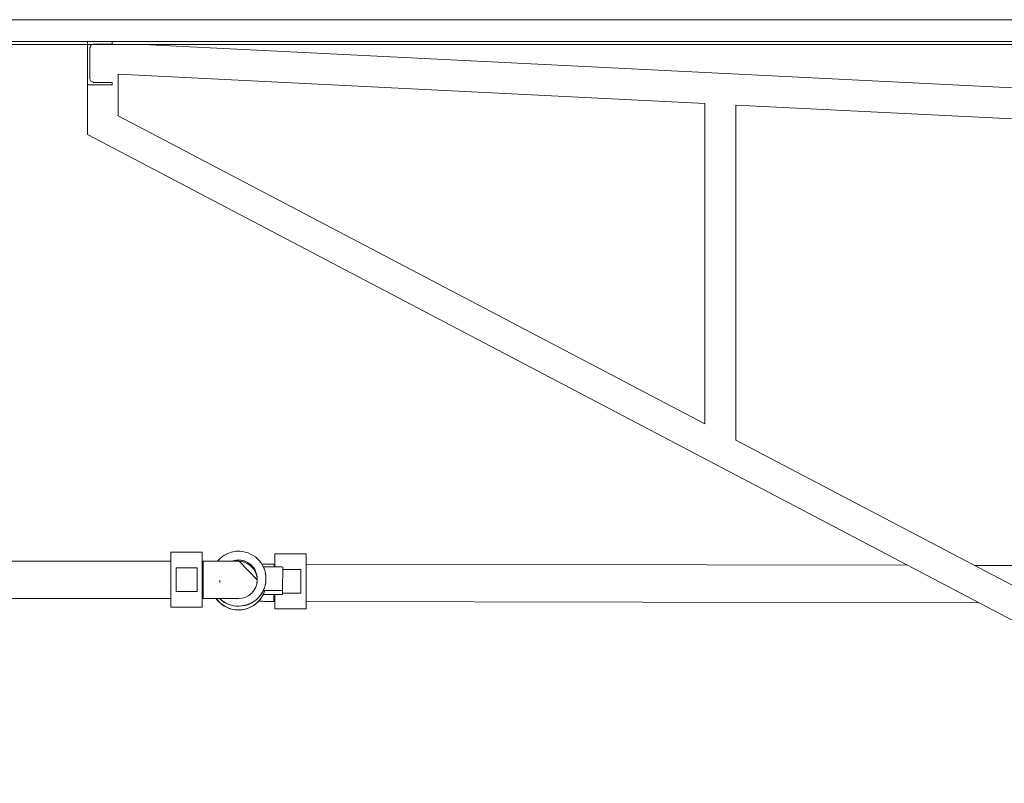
# Model space of a CAD drawing. Header units: millimetres. Extents: x 101535 to 192135, y -3968 to 17259.
# Tile 37 of 92: x 119474 to 121069, y 12800 to 14036. Entities that reach past the tile are written whole.
import ezdxf

# ---------------------------------------------------------------- set-up
doc = ezdxf.new("R2010")
doc.units = ezdxf.units.MM
for name, pattern in [('IMPORT-11108-COL-C310_XMODEL$0$HIDDEN', [9.525, 6.35, -3.175]), ('IMPORT-Kropki i Kreski _4_', [1828.8, 914.4, -457.2, 0, -457.2]), ('IMPORT-Kropkowana', [1612.899976, 0, -1612.899976])]:
    doc.linetypes.add(name, pattern=pattern)
for name, color, linetype, lineweight in [('2_barierki_K_IR', 7, 'Continuous', 9), ('2_belki_K_IR', 7, 'Continuous', 9), ('2_schody stalowe rzut_K_IR', 7, 'Continuous', 9), ('2_schody_K_IR', 7, 'Continuous', 9), ('2_stropy_K_IR', 7, 'Continuous', 9), ('2_słupy_K_IR', 7, 'Continuous', 9), ('2_ściana dekoracyjna 3', 7, 'Continuous', 9), ('2_ściany_K_IR', 7, 'Continuous', 9), ('3_oświetlenie_K_IR', 7, 'Continuous', 9), ('4_osie_ISTN', 7, 'Continuous', 9), ('A-GENM', 7, 'Continuous', 18), ('P-PIPE', 7, 'Continuous', 18)]:
    doc.layers.add(name, color=color, linetype=linetype, lineweight=lineweight)
doc.layers.add('rzut płyty_dwg', color=7, linetype='Continuous', lineweight=9, true_color=0x767676)

# ---------------------------------------------------------------- blocks, each defined once
blk = doc.blocks.new('Bezpośredni kształt - IR 026-25_3D1_2025_09_11-304393-Przekrój 5')
at = {"layer": 'A-GENM', "lineweight": 9}
for p, q in [((-42506.2, 13989.8), (-42506.2, 14000)), ((-42472, 14000), (-42506.2, 14000)), ((-42506.2, 13989.8), (-42506.2, 14000)), ((-42506.2, 14000), (-42472, 14000)), ((-42472, 14000), (-42466.2, 14000)), ((-42472, 14000), (-42466.2, 14000)), ((-42466.2, 13998.3), (-42466.2, 14000)), ((-42466.2, 14000), (-42466.2, 13998.3)), ((-42466.2, 13998), (-42466.2, 13998.3)), ((-42466.2, 13998.3), (-42466.2, 13998)), ((-42466.2, 13996.3), (-42466.2, 13998)), ((-42466.2, 13998), (-42466.2, 13996.3)), ((-42506.2, 13989.8), (-42506.2, 13930)), ((-42506.2, 13930), (-42506.2, 13989.8)), ((-42501.9, 13990.6), (-42502.2, 13990)), ((-42501.9, 13990.6), (-42502.2, 13990)), ((-42502.2, 13947.3), (-42502.2, 13990)), ((-42502.2, 13990), (-42502.2, 13947.3)), ((-42501.9, 13990.6), (-42500.4, 13994.2)), ((-42500.4, 13994.2), (-42501.9, 13990.6)), ((-42499.8, 13994.5), (-42500.4, 13994.2)), ((-42499.8, 13994.5), (-42500.4, 13994.2)), ((-42499.8, 13994.5), (-42496.2, 13996)), ((-42496.2, 13996), (-42499.8, 13994.5)), ((-42491.8, 13996), (-42496.2, 13996)), ((-42491.8, 13996), (-42496.2, 13996)), ((-42491.8, 13996), (-42466.2, 13996)), ((-42466.2, 13996), (-42491.8, 13996)), ((-42466.2, 13996.3), (-42466.2, 13996)), ((-42466.2, 13996.3), (-42466.2, 13996)), ((-42416.1, 13995.5), (-40506.1, 13900)), ((-42416.1, 13995.5), (-40506.1, 13900)), ((-42502.2, 13947.3), (-42502.2, 13940)), ((-42502.2, 13947.3), (-42502.2, 13940)), ((-42500.7, 13936.4), (-42502.2, 13940)), ((-42502.2, 13940), (-42500.7, 13936.4)), ((-42500.7, 13936.4), (-42500.4, 13935.8)), ((-42500.7, 13936.4), (-42500.4, 13935.8)), ((-42496.8, 13934.3), (-42500.4, 13935.8)), ((-42500.4, 13935.8), (-42496.8, 13934.3)), ((-42496.8, 13934.3), (-42496.2, 13934)), ((-42496.8, 13934.3), (-42496.2, 13934)), ((-42470.6, 13934), (-42496.2, 13934)), ((-42496.2, 13934), (-42470.6, 13934)), ((-42470.6, 13934), (-42466.2, 13934)), ((-42470.6, 13934), (-42466.2, 13934)), ((-42466.2, 13930.6), (-42466.2, 13934)), ((-42466.2, 13934), (-42466.2, 13930.6)), ((-42456.2, 13880.2), (-42456.2, 13947.4)), ((-42456.2, 13947.4), (-41506.2, 13899.9)), ((-42456.2, 13880.2), (-42456.2, 13947.4)), ((-42456.2, 13947.4), (-41506.2, 13899.9)), ((-42506.2, 13850), (-42506.2, 13930)), ((-42506.2, 13930), (-42506.2, 13850)), ((-42500.4, 13930), (-42506.2, 13930)), ((-42500.4, 13930), (-42506.2, 13930)), ((-42500.4, 13930), (-42466.2, 13930)), ((-42466.2, 13930), (-42500.4, 13930)), ((-42466.2, 13930.6), (-42466.2, 13930)), ((-42466.2, 13930.6), (-42466.2, 13930)), ((-41506.2, 13381.5), (-41506.2, 13899.9)), ((-41506.2, 13899.9), (-41506.2, 13381.5)), ((-41456.2, 13355.2), (-41456.2, 13897.4)), ((-41456.2, 13897.4), (-40506.1, 13849.9)), ((-40506.1, 13849.9), (-41456.2, 13897.4)), ((-41456.2, 13355.2), (-41456.2, 13897.4)), ((-41506.2, 13381.5), (-42456.2, 13880.2)), ((-41506.2, 13381.5), (-42456.2, 13880.2)), ((-42506.2, 13850), (-40506.1, 12800)), ((-40506.1, 12800), (-42506.2, 13850)), ((-41456.2, 13355.2), (-40506.1, 12856.5)), ((-40506.1, 12856.5), (-41456.2, 13355.2))]:
    blk.add_line(p, q, dxfattribs=at)
blk = doc.blocks.new('Bezpośredni kształt - CONCRETE_SLAB-304394-Przekrój 5')
blk.add_blockref('Bezpośredni kształt - IR 026-25_3D1_2025_09_11-304393-Przekrój 5', (0, 0))
blk = doc.blocks.new('Bezpośredni kształt - P2-305378-Przekrój 5')
at = {"layer": 'A-GENM', "lineweight": 9}
for p, q in [((-43740.6, 14035.5), (-43740.6, 13995.5)), ((-40506.6, 14035.5), (-43740.6, 14035.5)), ((-40506.6, 13995.5), (-40506.6, 14035.5)), ((-43740.6, 13995.5), (-40506.6, 13995.5))]:
    blk.add_line(p, q, dxfattribs=at)
blk = doc.blocks.new('IR 026-25_3D1_2025_09_11_ifc-2-Przekrój 5')
at = {"layer": 'A-GENM', "lineweight": 9}
for name in ['Bezpośredni kształt - CONCRETE_SLAB-304394-Przekrój 5', 'Bezpośredni kształt - P2-305378-Przekrój 5']:
    blk.add_blockref(name, (0, 0), dxfattribs=at)
blk = doc.blocks.new('Elbow - Grooved - Standard-2299042-Przekrój 5')
at = {"layer": 'P-PIPE', "color": 5, "lineweight": 9, "true_color": 0x0000ff}
for p, q in [((-42318.8, 13159.4), (-42320.1, 13159.4)), ((-42318.9, 13129.3), (-42318.8, 13159.4)), ((-42318.8, 13159.4), (-42318.9, 13129.3)), ((-42318.9, 13099.1), (-42318.9, 13129.3)), ((-42318.9, 13129.3), (-42318.9, 13099.1)), ((-42231.3, 13128.9), (-42231.3, 13129)), ((-42320.2, 13099.1), (-42318.9, 13099.1))]:
    blk.add_line(p, q, dxfattribs=at)
at = {"layer": 'P-PIPE', "color": 5, "lineweight": 9, "true_color": 0x0000ff, "flags": 128}
for points in [[(-42231.3, 13129), (-42260, 13159.1), (-42260.9, 13159.2), (-42261.3, 13159.2), (-42261.8, 13159.2), (-42262.3, 13159.2), (-42262.8, 13159.2), (-42263.4, 13159.2), (-42264.2, 13159.2), (-42264.9, 13159.2), (-42265.8, 13159.2), (-42266.8, 13159.2), (-42267.8, 13159.2), (-42268.9, 13159.2), (-42270.1, 13159.2), (-42271.4, 13159.2), (-42272.7, 13159.3), (-42274.1, 13159.3), (-42275.6, 13159.3), (-42277.2, 13159.3), (-42278.8, 13159.3), (-42280.5, 13159.3), (-42282.2, 13159.3), (-42284, 13159.3), (-42285.9, 13159.3), (-42287.8, 13159.3), (-42289.7, 13159.3), (-42291.7, 13159.3), (-42293.8, 13159.3), (-42295.9, 13159.3), (-42298, 13159.3), (-42300.2, 13159.3), (-42302.3, 13159.4), (-42304.6, 13159.4), (-42306.8, 13159.4), (-42309.1, 13159.4), (-42311.3, 13159.4), (-42313.6, 13159.4), (-42315.9, 13159.4), (-42318.2, 13159.4), (-42318.8, 13159.4)], [(-42262.4, 13098.9), (-42262.5, 13098.9), (-42262.8, 13098.9), (-42263.2, 13098.9), (-42263.7, 13098.9), (-42264.3, 13098.9), (-42265, 13098.9), (-42265.8, 13098.9), (-42266.7, 13098.9), (-42267.7, 13098.9), (-42268.7, 13098.9), (-42269.9, 13098.9), (-42271.1, 13098.9), (-42272.4, 13098.9), (-42273.7, 13098.9), (-42275.2, 13098.9), (-42276.7, 13098.9), (-42278.3, 13099), (-42279.9, 13099), (-42281.6, 13099), (-42283.4, 13099), (-42285.2, 13099), (-42287.1, 13099), (-42289, 13099), (-42291, 13099), (-42293, 13099), (-42295.1, 13099), (-42297.2, 13099), (-42299.3, 13099), (-42301.5, 13099), (-42303.7, 13099), (-42305.9, 13099), (-42308.2, 13099), (-42310.4, 13099), (-42312.7, 13099.1), (-42315, 13099.1), (-42317.3, 13099.1), (-42318.9, 13099.1)]]:
    blk.add_lwpolyline(points, dxfattribs=at)
at = {"layer": 'P-PIPE', "color": 5, "lineweight": 9, "true_color": 0x0000ff}
for start_param, end_param in [(1.568792, 1.624205), (1.568792, 1.624205), (0.282422, 1.568792), (0.282422, 1.568792), (6.281181, 6.542981), (6.281181, 6.542981), (4.710385, 6.281181), (4.710385, 6.281181), (4.642529, 4.710385), (4.642529, 4.710385)]:
    blk.add_ellipse((-42261.5, 13129), major_axis=(30.2, 0), ratio=0.999998, start_param=start_param, end_param=end_param, dxfattribs=at)
blk = doc.blocks.new('Victaulic-EU-FP-FireLock EZ Rigid Coupling Style 009N1 - Standard-V57-Przekrój 5')
at = {"layer": 'P-PIPE', "color": 5, "lineweight": 9, "true_color": 0x0000ff}
for p, q in [((-42370.9, 13173.8), (-42371, 13129.4)), ((-42320.1, 13173.7), (-42370.9, 13173.8)), ((-42320.2, 13129.3), (-42320.1, 13173.7)), ((-42362.4, 13148.5), (-42362.5, 13110.4)), ((-42328.7, 13110.3), (-42328.6, 13148.4)), ((-42371, 13129.4), (-42371, 13084.9)), ((-42320.2, 13084.8), (-42320.2, 13129.3)), ((-42360.3, 13110.3), (-42330.9, 13110.3)), ((-42371, 13084.9), (-42320.2, 13084.8))]:
    blk.add_line(p, q, dxfattribs=at)
for centre in [(-42345.5, 13148.4), (-42345.6, 13110.3)]:
    blk.add_ellipse(centre, major_axis=(-16.9, 0), ratio=0.002, start_param=3.141593, end_param=6.283185, dxfattribs=at)
blk = doc.blocks.new('Victaulic-EU-FP-FireLock EZ Rigid Coupling Style 009N1 - Standard-V58-Przekrój 5')
at = {"layer": 'P-PIPE', "color": 5, "lineweight": 9, "true_color": 0x0000ff}
for p, q in [((-42221.3, 13150), (-42206.9, 13150)), ((-42190, 13111.8), (-42189.9, 13149.9)), ((-42217, 13131), (-42217, 13131.1)), ((-42206.9, 13111.9), (-42221.4, 13111.9)), ((-42221.4, 13111.9), (-42206.9, 13111.8))]:
    blk.add_line(p, q, dxfattribs=at)
for centre, major_axis, ratio, start_param, end_param in [((-42261.5, 13131.1), (44.5, 0), 0.999998, 6.281181, 8.714436), ((-42261.5, 13131.1), (30.2, 0), 0.999998, 6.281181, 8.200965), ((-42261.5, 13131), (30.2, 0), 0.999998, 1.853332, 1.909016), ((-42261.5, 13131), (30.2, 0), 0.999998, 1.306993, 1.830592), ((-42261.5, 13131), (30.2, 0), 0.999998, 0.521595, 1.287177), ((-42261.5, 13131.1), (44.5, 0), 0.999998, 0.322447, 0.440907), ((-42261.5, 13131.1), (44.5, 0), 0.999998, 0, 0.219452), ((-42206.9, 13150), (-16.9, 0), 0.002, 3.141597, 4.712393), ((-42261.5, 13131.1), (44.5, 0), 0.999998, 3.951853, 6.281181), ((-42261.5, 13131.1), (44.5, 0), 0.999998, 6.059726, 6.281181), ((-42261.5, 13131), (44.5, 0), 0.999998, 3.948081, 5.757583), ((-42261.5, 13131.1), (44.4, 0), 0.999998, 5.83827, 5.961561), ((-42206.9, 13111.9), (-16.9, 0), 0.002, 3.141597, 4.712393), ((-42206.9, 13111.9), (-16.9, 0), 0.002, 1.5708, 2.356198)]:
    blk.add_ellipse(centre, major_axis=major_axis, ratio=ratio, start_param=start_param, end_param=end_param, dxfattribs=at)
blk = doc.blocks.new('Elbow - Grooved - Standard-2161836-Przekrój 5')
at = {"layer": 'P-PIPE', "color": 5, "lineweight": 9, "true_color": 0x0000ff}
for p, q in [((-42202.7, 13154.7), (-42204, 13154.7)), ((-42204, 13154.7), (-42204, 13150.7)), ((-42204, 13150.7), (-42204, 13154.7)), ((-42204.1, 13105.5), (-42204.1, 13094.4)), ((-42204.1, 13094.4), (-42204.1, 13105.5)), ((-42204.1, 13094.4), (-42202.9, 13094.4))]:
    blk.add_line(p, q, dxfattribs=at)
at = {"layer": 'P-PIPE', "color": 5, "lineweight": 9, "true_color": 0x0000ff, "flags": 128}
for points in [[(-42223.6, 13154.8), (-42221.5, 13154.8), (-42219.3, 13154.8), (-42217, 13154.8), (-42214.8, 13154.8), (-42212.5, 13154.8), (-42210.3, 13154.8), (-42208, 13154.7), (-42205.7, 13154.7), (-42204, 13154.7)], [(-42229.2, 13094.5), (-42227.1, 13094.5), (-42225, 13094.5), (-42222.8, 13094.5), (-42220.6, 13094.4), (-42218.4, 13094.4), (-42216.2, 13094.4), (-42213.9, 13094.4), (-42211.6, 13094.4), (-42209.3, 13094.4), (-42207.1, 13094.4), (-42204.8, 13094.4), (-42204.1, 13094.4)]]:
    blk.add_lwpolyline(points, dxfattribs=at)
blk = doc.blocks.new('Victaulic-EU-FP-FireLock EZ Rigid Coupling Style 009N1 - Standard-V59-Przekrój 5')
at = {"layer": 'P-PIPE', "color": 5, "lineweight": 9, "true_color": 0x0000ff}
for p, q in [((-42207, 13105.7), (-42221.4, 13105.7)), ((-42221.4, 13105.6), (-42207, 13105.6)), ((-42190, 13105.6), (-42190, 13111.8))]:
    blk.add_line(p, q, dxfattribs=at)
for centre, major_axis, ratio, start_param, end_param in [((-42261.5, 13124.8), (44.4, 0), 0.999998, 3.765566, 5.987184), ((-42261.5, 13124.8), (44.5, 0), 0.999998, 5.838274, 5.961565), ((-42207, 13105.6), (-16.9, 0), 0.002, 3.141597, 4.712393), ((-42207, 13105.6), (-16.9, 0), 0.002, 1.5708, 2.356198), ((-42261.5, 13124.7), (44.5, 0), 0.999998, 3.761892, 3.924991), ((-42261.5, 13124.7), (44.4, 0), 0.999998, 3.940345, 5.757587)]:
    blk.add_ellipse(centre, major_axis=major_axis, ratio=ratio, start_param=start_param, end_param=end_param, dxfattribs=at)
blk = doc.blocks.new('Victaulic-EU-FP-FireLock EZ Rigid Coupling Style 009N1 - Standard-V60-Przekrój 5')
at = {"layer": 'P-PIPE', "color": 5, "lineweight": 9, "true_color": 0x0000ff}
for p, q in [((-42202.7, 13171.2), (-42202.8, 13150.1)), ((-42151.9, 13171.1), (-42202.7, 13171.2)), ((-42152, 13126.8), (-42151.9, 13171.1)), ((-42160.5, 13107.8), (-42160.4, 13145.9)), ((-42152.1, 13082.2), (-42152, 13126.8)), ((-42190, 13107.8), (-42162.8, 13107.7)), ((-42202.8, 13104.6), (-42202.9, 13082.3)), ((-42202.9, 13082.3), (-42152.1, 13082.2))]:
    blk.add_line(p, q, dxfattribs=at)
for centre in [(-42177.4, 13145.9), (-42177.4, 13107.8)]:
    blk.add_ellipse(centre, major_axis=(-16.9, 0), ratio=0.002, start_param=3.141593, end_param=5.497787, dxfattribs=at)
blk = doc.blocks.new('rzut płyty_dwg-2316949-Przekrój 5')
at = {"layer": '2_barierki_K_IR', "color": 254, "lineweight": 13, "true_color": 0xcccccc}
for p, q in [((-42466.6, 14000), (-42466.6, 14000)), ((-42466.6, 14000), (-42416.6, 14000)), ((-42416.6, 14000), (-42466.6, 14000)), ((-42416.6, 14000), (-42416.6, 14000))]:
    blk.add_line(p, q, dxfattribs=at)
at = {"layer": '2_barierki_K_IR', "color": 254, "lineweight": 13, "true_color": 0xcccccc, "flags": 128}
for points in [[(-45716.6, 14000), (-42441.6, 14000), (-42416.6, 14000)], [(-42416.6, 14000), (-42441.6, 14000), (-45666.6, 14000)]]:
    blk.add_lwpolyline(points, dxfattribs=at)
at = {"layer": '2_belki_K_IR', "color": 254, "true_color": 0xcccccc}
for p, q in [((-45766.6, 14000), (-42366.6, 14000)), ((-42366.6, 14000), (-45766.6, 14000)), ((-45766.6, 14000), (-42366.6, 14000)), ((-42366.6, 14000), (-45766.6, 14000)), ((-45766.6, 14000), (-42366.6, 14000)), ((-42366.6, 14000), (-45766.6, 14000)), ((-45766.6, 14000), (-42366.6, 14000)), ((-42366.6, 14000), (-45766.6, 14000))]:
    blk.add_line(p, q, dxfattribs=at)
at = {"layer": '2_schody stalowe rzut_K_IR', "color": 254, "lineweight": 13, "true_color": 0xcccccc}
for p, q in [((-41024.2, 14000), (-44216.6, 14000)), ((-43726.8, 14000), (-41026.8, 14000)), ((-41026.8, 14000), (-43726.8, 14000)), ((-43726.8, 14000), (-41026.8, 14000)), ((-41026.8, 14000), (-43726.8, 14000)), ((-42826.8, 14000), (-42526.8, 14000)), ((-42526.8, 14000), (-42826.8, 14000)), ((-42526.8, 14000), (-42226.8, 14000)), ((-42226.8, 14000), (-42526.8, 14000)), ((-42226.8, 14000), (-41926.8, 14000)), ((-41926.8, 14000), (-42226.8, 14000)), ((-41926.8, 14000), (-41626.8, 14000)), ((-41626.8, 14000), (-41926.8, 14000)), ((-41626.8, 14000), (-41326.8, 14000)), ((-41326.8, 14000), (-41626.8, 14000)), ((-41326.8, 14000), (-41026.8, 14000)), ((-41026.8, 14000), (-41326.8, 14000)), ((-40924.2, 14000), (-41024.2, 14000))]:
    blk.add_line(p, q, dxfattribs=at)
at = {"layer": '2_schody stalowe rzut_K_IR', "color": 254, "lineweight": 13, "true_color": 0xcccccc, "flags": 128}
blk.add_lwpolyline([(-44166.6, 14000), (-41024.2, 14000), (-40924.2, 14000)], dxfattribs=at)
blk.add_lwpolyline([(-41026.8, 14000), (-41326.8, 14000), (-41026.8, 14000), (-41326.8, 14000), (-43426.8, 14000), (-43726.8, 14000), (-43426.8, 14000), (-41326.8, 14000), (-41026.8, 14000), (-41326.8, 14000)], close=True, dxfattribs=at)
at = {"layer": '2_schody_K_IR', "color": 254, "lineweight": 13, "true_color": 0xcccccc}
for p, q in [((-42366.6, 14000), (-45766.6, 14000)), ((-42366.6, 14000), (-44016.6, 14000)), ((-44016.6, 14000), (-42366.6, 14000)), ((-42366.6, 14000), (-44016.6, 14000)), ((-44016.6, 14000), (-42366.6, 14000)), ((-42366.6, 14000), (-44016.6, 14000)), ((-44016.6, 14000), (-42366.6, 14000)), ((-42366.6, 14000), (-44016.6, 14000)), ((-44016.6, 14000), (-42366.6, 14000)), ((-42366.6, 14000), (-44016.6, 14000)), ((-44016.6, 14000), (-42366.6, 14000)), ((-42366.6, 14000), (-44016.6, 14000)), ((-44016.6, 14000), (-42366.6, 14000)), ((-42366.6, 14000), (-44016.6, 14000)), ((-44016.6, 14000), (-42366.6, 14000)), ((-44016.6, 14000), (-42366.6, 14000)), ((-42366.6, 14000), (-44016.6, 14000)), ((-44016.6, 14000), (-42366.6, 14000)), ((-42366.6, 14000), (-44016.6, 14000))]:
    blk.add_line(p, q, dxfattribs=at)
at = {"layer": '2_schody_K_IR', "color": 254, "lineweight": 13, "true_color": 0xcccccc, "flags": 128}
blk.add_lwpolyline([(-45766.6, 14000), (-44116.6, 14000), (-44016.6, 14000), (-42366.6, 14000)], dxfattribs=at)
at = {"layer": '2_schody_K_IR', "color": 254, "true_color": 0xcccccc, "flags": 128}
blk.add_lwpolyline([(-44016.6, 14000), (-42066.6, 14000), (-42066.6, 14000)], dxfattribs=at)
at = {"layer": '2_stropy_K_IR'}
for p, q in [((-40490.7, 14000), (-43724.7, 14000)), ((-43724.7, 14000), (-40490.8, 14000))]:
    blk.add_line(p, q, dxfattribs=at)
at = {"layer": '2_stropy_K_IR', "flags": 128}
blk.add_lwpolyline([(-38891.8, 14000), (-40623.7, 14000), (-42003.3, 14000), (-43072.5, 14000), (-43724.7, 14000)], dxfattribs=at)
at = {"layer": '2_słupy_K_IR', "color": 254, "true_color": 0xcccccc}
for p, q in [((-42366.6, 14000), (-42066.6, 14000)), ((-42066.6, 14000), (-42366.6, 14000)), ((-42366.6, 14000), (-42066.6, 14000)), ((-42066.6, 14000), (-42366.6, 14000))]:
    blk.add_line(p, q, dxfattribs=at)
at = {"layer": '2_ściana dekoracyjna 3', "color": 254, "linetype": 'IMPORT-Kropkowana', "true_color": 0xcccccc}
blk.add_line((-42016.6, 14000), (-46267.8, 14000), dxfattribs=at)
at = {"layer": '2_ściana dekoracyjna 3', "color": 254, "true_color": 0xcccccc, "flags": 128}
for points in [[(-43092.5, 14000), (-42567.7, 14000), (-42016.6, 14000)], [(-42016.6, 14000), (-42567.7, 14000), (-43092.5, 14000)]]:
    blk.add_lwpolyline(points, dxfattribs=at)
at = {"layer": '2_ściana dekoracyjna 3', "color": 254, "linetype": 'IMPORT-11108-COL-C310_XMODEL$0$HIDDEN', "true_color": 0xcccccc, "flags": 128}
for points in [[(-42590.5, 14000), (-42586.3, 14000), (-42574.4, 14000), (-42560.1, 14000), (-42548.3, 14000), (-42544.1, 14000)], [(-42514.5, 14000), (-42510.3, 14000), (-42498.4, 14000), (-42484.1, 14000), (-42472.3, 14000), (-42468.1, 14000)], [(-42438.5, 14000), (-42434.3, 14000), (-42422.4, 14000), (-42408.1, 14000), (-42396.3, 14000), (-42392.1, 14000)], [(-42362.7, 14000), (-42358.4, 14000), (-42346.6, 14000), (-42332.3, 14000), (-42320.4, 14000), (-42316.2, 14000)], [(-42286.7, 14000), (-42282.4, 14000), (-42270.6, 14000), (-42256.3, 14000), (-42244.4, 14000), (-42240.2, 14000)], [(-42210.7, 14000), (-42206.4, 14000), (-42194.6, 14000), (-42180.3, 14000), (-42168.4, 14000), (-42164.2, 14000)], [(-42134.7, 14000), (-42130.4, 14000), (-42118.6, 14000), (-42104.3, 14000), (-42092.4, 14000), (-42088.2, 14000)], [(-42058.7, 14000), (-42054.4, 14000), (-42042.6, 14000), (-42028.3, 14000), (-42016.6, 14000)]]:
    blk.add_lwpolyline(points, dxfattribs=at)
at = {"layer": '2_ściany_K_IR', "color": 254, "lineweight": 13, "true_color": 0xcccccc}
for p, q in [((-42366.6, 14000), (-42366.6, 14000)), ((-42066.6, 14000), (-42066.6, 14000))]:
    blk.add_line(p, q, dxfattribs=at)
at = {"layer": '3_oświetlenie_K_IR', "color": 254, "lineweight": 13, "true_color": 0xcccccc}
for p, q in [((-42333.3, 14000), (-42548.3, 14000)), ((-42333.3, 14000), (-42548.3, 14000)), ((-42417.8, 14000), (-42463.8, 14000))]:
    blk.add_line(p, q, dxfattribs=at)
at = {"layer": '3_oświetlenie_K_IR', "color": 254, "lineweight": 13, "true_color": 0xcccccc, "flags": 128}
blk.add_lwpolyline([(-42548.3, 14000), (-42333.3, 14000)], close=True, dxfattribs=at)
blk.add_lwpolyline([(-42338.3, 14000), (-42440.8, 14000), (-42543.3, 14000)], dxfattribs=at)
at = {"layer": '4_osie_ISTN', "color": 251, "linetype": 'IMPORT-Kropki i Kreski _4_', "true_color": 0x666666, "flags": 128}
blk.add_lwpolyline([(-10364.4, 14000), (-11364.4, 14000), (-46296.9, 14000)], dxfattribs=at)
blk.add_lwpolyline([(-10364.4, 14000), (-11364.4, 14000), (-46296.9, 14000)], dxfattribs=at)

msp = doc.modelspace()

# ---------------------------------------------------------------- linework, layer by layer
at = {"layer": 'P-PIPE', "color": 5, "lineweight": 9, "true_color": 0x0000ff}
for p, q in [((119719.2, 13159.4), (118226.7, 13159.4)), ((120912.2, 13152.7), (119938.2, 13154.6)), ((121594, 13151.3), (121020.2, 13152.5)), ((119798.5, 13128.9), (119798.5, 13124.8)), ((119858.8, 13124.8), (119858.8, 13128.9)), ((118226.7, 13099.1), (119719.1, 13099.1)), ((119938.1, 13094.3), (121027.5, 13092.1))]:
    msp.add_line(p, q, dxfattribs=at)

# ---------------------------------------------------------------- block references
at = {"lineweight": 5}
msp.add_blockref('IR 026-25_3D1_2025_09_11_ifc-2-Przekrój 5', (162090.1, 0), dxfattribs=at)
at = {"layer": 'P-PIPE', "color": 5, "lineweight": 9, "true_color": 0x0000ff}
for name in ['Victaulic-EU-FP-FireLock EZ Rigid Coupling Style 009N1 - Standard-V57-Przekrój 5', 'Victaulic-EU-FP-FireLock EZ Rigid Coupling Style 009N1 - Standard-V58-Przekrój 5', 'Victaulic-EU-FP-FireLock EZ Rigid Coupling Style 009N1 - Standard-V60-Przekrój 5', 'Elbow - Grooved - Standard-2299042-Przekrój 5', 'Elbow - Grooved - Standard-2161836-Przekrój 5', 'Victaulic-EU-FP-FireLock EZ Rigid Coupling Style 009N1 - Standard-V59-Przekrój 5']:
    msp.add_blockref(name, (162090.1, 0), dxfattribs=at)
at = {"layer": 'rzut płyty_dwg', "color": 7}
msp.add_blockref('rzut płyty_dwg-2316949-Przekrój 5', (162090.1, 0), dxfattribs=at)

doc.saveas('drawing.dxf')
